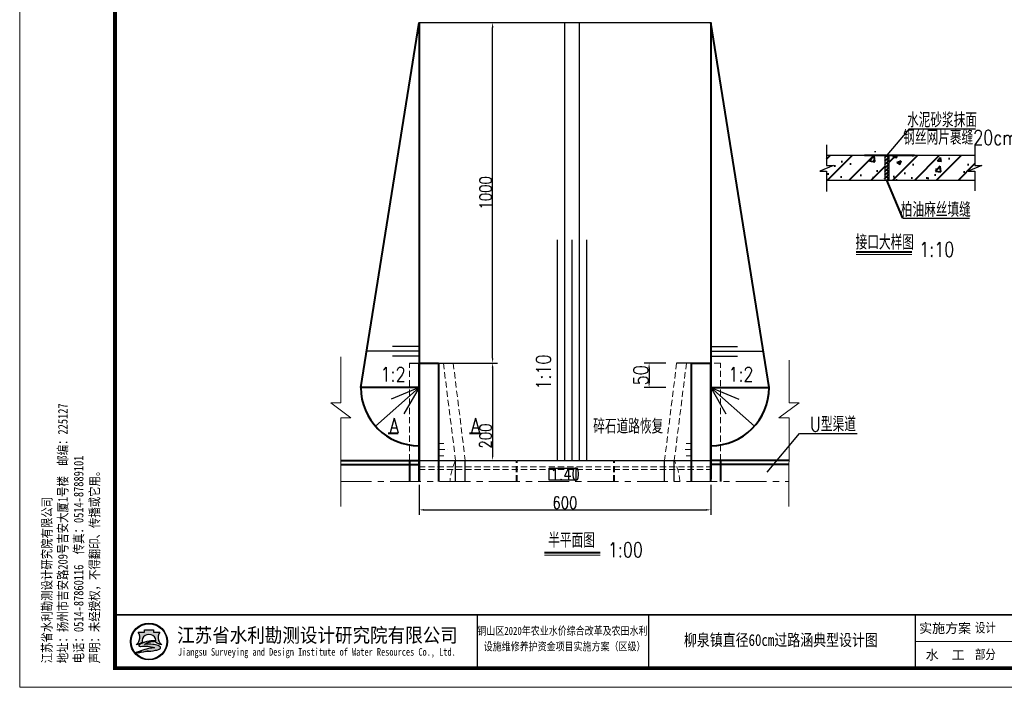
# Model space of a CAD drawing. Header units: millimetres. Extents: x 42191 to 57359, y 16507 to 19270.
# Tile 5 of 8: x 47201 to 49227, y 16507 to 17880. Entities that reach past the tile are written whole.
import ezdxf
from ezdxf.enums import TextEntityAlignment as Align

# ---------------------------------------------------------------- set-up
doc = ezdxf.new("R2010")
doc.units = ezdxf.units.MM
for name, pattern in [('ACAD_ISO03W100', [30, 12, -18]), ('CENTER', [50.800000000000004, 31.75, -6.35, 6.35, -6.35]), ('DASHED', [19.049999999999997, 12.7, -6.35])]:
    doc.linetypes.add(name, pattern=pattern)
for name, color, linetype, lineweight in [('1', 7, 'Continuous', 30), ('2CSX', 1, 'Continuous', 30), ('粗实线', 1, 'Continuous', 40), ('虚线', 5, 'ACAD_ISO03W100', 9)]:
    doc.layers.add(name, color=color, linetype=linetype, lineweight=lineweight)
doc.layers.add('文字说明', color=3, linetype='Continuous')
doc.styles.add('图框', font='仿宋_GB2312.TTF', dxfattribs={"width": 0.8, "height": 4})
doc.styles.add('宋体', font='txt', dxfattribs={"height": 3.5})
doc.styles.add('样式 1', font='txt.shx', dxfattribs={"width": 0.8, "bigfont": 'hztxt.shx'})
doc.dimstyles.new('STANDARD$0', dxfattribs={"dimtxt": 25, "dimasz": 10, "dimexe": 10, "dimexo": 12, "dimgap": 2, "dimtad": 1, "dimdec": 0, "dimzin": 1, "dimdsep": 46, "dimtxsty": '样式 1', "dimblk1": 'OBLIQUE', "dimblk2": 'OBLIQUE', "dimcen": 12, "dimdle": 20, "dimaunit": 1, "dimadec": 0, "dimazin": 0, "dimtfac": 1, "dimtdec": 1, "dimtofl": 0, "dimtmove": 0, "dimatfit": 1, "dimldrblk": 'OBLIQUE', "dimfxl": 0, "dimtolj": 1, "dimtzin": 0, "dimarcsym": 0})
pattern_1 = [(45, (21375.65007458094, 10897.13262427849), (-22.45064030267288, 22.45064030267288), [])]
pattern_2 = [(49.99999999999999, (21375.65007458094, 10897.13262427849), (91.092334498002, -7.969542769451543), [9.525, -104.775]), (355, (21375.65007458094, 10897.13262427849), (-17.62141298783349, 95.52832144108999), [7.62, -83.82]), (100.451, (21383.24107458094, 10896.46849927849), (73.47125083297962, 87.55834391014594), [8.095, -89.045]), (46.18420000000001, (21375.65007458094, 10922.53262427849), (135.539520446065, -21.02116396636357), [14.2875, -157.1625]), (96.6356, (21386.94502458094, 10920.78087427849), (118.7021172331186, 123.7127779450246), [12.1425, -133.5675]), (351.1840000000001, (21375.65007458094, 10922.53262427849), (118.702302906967, 123.7125589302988), [11.43, -125.73]), (21, (21388.35007458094, 10916.18262427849), (75.80743991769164, -51.13275925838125), [9.525, -104.775]), (326.0000000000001, (21388.35007458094, 10916.18262427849), (30.90101417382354, 92.09398306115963), [7.62, -83.82]), (71.4514, (21394.66732458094, 10911.92157427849), (106.7082453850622, 40.96142885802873), [8.095, -89.045]), (37.50000000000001, (21375.65007458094, 10897.13262427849), (1.544301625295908, 42.27751943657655), [0, -82.804, 0, -85.09, 0, -84.1375]), (7.499999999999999, (21375.65007458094, 10897.13262427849), (33.40983125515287, 50.09028740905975), [0, -48.514, 0, -80.899, 0, -32.0675]), (327.5, (21347.32907458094, 10897.13262427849), (67.7952975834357, -2.864371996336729), [0, -31.75, 0, -99.06, 0, -131.445]), (317.5, (21334.62907458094, 10897.13262427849), (74.06459069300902, 12.71324551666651), [0, -41.275, 0, -65.786, 0, -93.345])]

# ---------------------------------------------------------------- blocks, each defined once
blk = doc.blocks.new('*D66')
at = {"color": 0, "lineweight": -2}
for p, q in [((48035.31863258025, 17873.64822552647), (48183.88778894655, 17873.64822552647)), ((48173.88778894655, 17183.64822552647), (48173.88778894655, 17863.64822552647)), ((48035.31863258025, 17173.64822552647), (48183.88778894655, 17173.64822552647))]:
    blk.add_line(p, q, dxfattribs=at)
at = {"color": 0}
for points in [[(48172.22112227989, 17863.64822552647), (48175.55445561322, 17863.64822552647), (48173.88778894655, 17873.64822552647)], [(48172.22112227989, 17183.64822552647), (48175.55445561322, 17183.64822552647), (48173.88778894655, 17173.64822552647)]]:
    blk.add_solid(points, dxfattribs=at)
at = {"layer": 'Defpoints', "color": 0}
for p in [(48023.31863258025, 17873.64822552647), (48173.88778894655, 17873.64822552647), (48023.31863258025, 17173.64822552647)]:
    blk.add_point(p, dxfattribs=at)
at = {"color": 0, "lineweight": -3, "insert": (48159.38778894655, 17523.64822552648), "char_height": 25, "attachment_point": 5, "rotation": 90, "style": '样式 1'}
blk.add_mtext('\\A1;1000', dxfattribs=at)
blk = doc.blocks.new('_Oblique')
at = {"color": 0, "linetype": 'ByBlock', "lineweight": -2}
blk.add_line((-0.5, -0.5), (0.5, 0.5), dxfattribs=at)
blk = doc.blocks.new('*D67')
at = {"color": 0, "lineweight": -2}
for p, q in [((48022.62057618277, 16923.19822552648), (48022.62057618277, 16861.88821008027)), ((48622.62057618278, 16923.19822552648), (48622.62057618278, 16861.88821008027)), ((48032.62057618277, 16871.88821008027), (48612.62057618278, 16871.88821008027))]:
    blk.add_line(p, q, dxfattribs=at)
at = {"color": 0}
for points in [[(48032.62057618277, 16873.55487674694), (48032.62057618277, 16870.2215434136), (48022.62057618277, 16871.88821008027)], [(48612.62057618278, 16873.55487674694), (48612.62057618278, 16870.2215434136), (48622.62057618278, 16871.88821008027)]]:
    blk.add_solid(points, dxfattribs=at)
at = {"layer": 'Defpoints', "color": 0}
for p in [(48022.62057618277, 16935.19822552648), (48622.62057618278, 16935.19822552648), (48622.62057618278, 16871.88821008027)]:
    blk.add_point(p, dxfattribs=at)
at = {"color": 0, "lineweight": -3, "insert": (48322.62057618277, 16886.38821008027), "char_height": 25, "attachment_point": 5, "style": '样式 1'}
blk.add_mtext('\\A1;600', dxfattribs=at)
blk = doc.blocks.new('*D68')
at = {"color": 0, "lineweight": -2}
for p, q in [((48104.62057618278, 17173.64822552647), (48183.88778894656, 17173.64822552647)), ((48173.88778894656, 17163.64822552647), (48173.88778894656, 16983.64822552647)), ((48109.62057618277, 16973.64822552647), (48183.88778894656, 16973.64822552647))]:
    blk.add_line(p, q, dxfattribs=at)
at = {"color": 0}
for points in [[(48172.22112227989, 17163.64822552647), (48175.55445561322, 17163.64822552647), (48173.88778894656, 17173.64822552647)], [(48172.22112227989, 16983.64822552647), (48175.55445561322, 16983.64822552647), (48173.88778894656, 16973.64822552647)]]:
    blk.add_solid(points, dxfattribs=at)
at = {"layer": 'Defpoints', "color": 0}
for p in [(48092.62057618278, 17173.64822552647), (48097.62057618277, 16973.64822552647), (48173.88778894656, 16973.64822552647)]:
    blk.add_point(p, dxfattribs=at)
at = {"color": 0, "lineweight": -3, "insert": (48159.38778894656, 17023.64822552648), "char_height": 25, "attachment_point": 5, "rotation": 90, "style": '样式 1'}
blk.add_mtext('\\A1;200', dxfattribs=at)
blk = doc.blocks.new('*D69')
at = {"color": 0, "lineweight": -2}
for p, q in [((48530.0789491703, 17173.64822552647), (48485.75189653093, 17173.64822552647)), ((48495.75189653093, 17163.64822552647), (48495.75189653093, 17133.64822552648)), ((48530.0789491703, 17123.64822552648), (48485.75189653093, 17123.64822552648))]:
    blk.add_line(p, q, dxfattribs=at)
at = {"color": 0}
for points in [[(48494.08522986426, 17163.64822552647), (48497.41856319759, 17163.64822552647), (48495.75189653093, 17173.64822552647)], [(48494.08522986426, 17133.64822552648), (48497.41856319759, 17133.64822552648), (48495.75189653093, 17123.64822552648)]]:
    blk.add_solid(points, dxfattribs=at)
at = {"layer": 'Defpoints', "color": 0}
for p in [(48542.0789491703, 17173.64822552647), (48495.75189653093, 17123.64822552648), (48542.0789491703, 17123.64822552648)]:
    blk.add_point(p, dxfattribs=at)
at = {"color": 0, "lineweight": -3, "insert": (48478.75189653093, 17148.64822552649), "char_height": 30, "attachment_point": 5, "rotation": 90, "style": '样式 1'}
blk.add_mtext('\\A1;50', dxfattribs=at)
blk = doc.blocks.new('tk')
h = blk.add_hatch(color=152)
h.dxf.hatch_style = 1
h.paths.add_polyline_path([(38.76631747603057, 11.99999758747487, 1), (29.08862617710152, 11.99999758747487, 1)])
h.paths.add_polyline_path([(38.60345337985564, 11.99999758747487, 1), (29.25149027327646, 11.99999758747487, 1)], flags=16)
h = blk.add_hatch(color=152)
h.dxf.hatch_style = 1
edge = h.paths.add_edge_path()
edge.add_arc((35.80939112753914, 9.575130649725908), 1.461698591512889, 43.31770961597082, 70.37003522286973)
edge.add_arc((34.42977678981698, 5.707125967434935), 5.568375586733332, 70.37003522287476, 84.52854590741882)
edge.add_arc((33.84294441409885, -0.4193533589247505), 11.72289597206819, 84.5285459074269, 95.17746754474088)
edge.add_arc((33.98453145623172, 9.871853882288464), 1.831337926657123, 111.7965680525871, 130.9174013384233, ccw=False)
edge.add_arc((35.88028387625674, 5.13131121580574), 6.936886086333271, 98.84274785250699, 111.79656805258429, ccw=False)
edge.add_arc((36.94664352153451, -1.72312279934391), 13.873772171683, 95.21036804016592, 98.84274785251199, ccw=False)
edge.add_ellipse((33.92747182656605, 12.29238977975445), major_axis=(-1.773815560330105, 0), ratio=0.8776980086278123, start_angle=172.6538623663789, end_angle=176.9129867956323)
edge.add_arc((35.51983619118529, 1.961405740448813), 10.24870363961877, 88.99992913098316, 98.52267106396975)
edge.add_arc((35.12650647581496, 4.586131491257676), 7.594670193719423, 98.5226710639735, 116.8491039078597)
edge.add_arc((32.25210392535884, 10.26438407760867), 1.230336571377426, 116.8491039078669, 139.2900683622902)
edge.add_arc((31.46762795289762, 10.9393764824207), 0.1954369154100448, 139.2900683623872, 263.050638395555)
edge.add_arc((31.65077754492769, 12.44198791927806), 1.70916902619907, 263.0506383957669, 272.136251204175)
edge.add_arc((32.81842523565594, -18.86064205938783), 29.61523112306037, 88.46268833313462, 92.13625120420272, ccw=False)
edge.add_arc((33.47614388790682, 5.646723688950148), 5.099041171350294, 68.07113774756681, 88.46268833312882, ccw=False)
edge.add_arc((37.58580657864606, -10.9173211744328), 21.4080615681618, 95.91294384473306, 98.79521578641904)
edge.add_arc((36.21852069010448, -2.080310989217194), 12.46590188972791, 98.79521578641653, 117.8496747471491)
edge.add_arc((94.71742856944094, -228.4932898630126), 245.9934265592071, 104.7703900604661, 105.15790668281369, ccw=False)
edge.add_line((32.00236918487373, 9.37135071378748), (31.19884857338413, 9.045498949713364))
edge.add_arc((52.56001997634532, -88.12407327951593), 99.48982566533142, 100.90627282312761, 102.39834375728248, ccw=False)
edge.add_line((33.7362516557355, 9.568767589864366), (33.12565426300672, 9.380182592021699))
edge.add_arc((30.81628206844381, 37.97210845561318), 28.68503833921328, 274.6177604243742, 279.6944367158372)
edge.add_arc((34.87651123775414, 14.20489440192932), 4.573507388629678, 279.694436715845, 287.6119267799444)
edge.add_arc((35.76077947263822, 11.41933970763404), 1.650966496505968, 287.6119267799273, 311.5140981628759)
edge.add_arc((36.67266923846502, 10.38914672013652), 0.2751610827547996, 311.5140981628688, 403.3177096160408)
edge = h.paths.add_edge_path()
edge.add_arc((38.34858580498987, 13.13699866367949), 2.066422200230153, 138.9741968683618, 204.1180883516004, ccw=False)
edge.add_line((36.78964786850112, 14.49339581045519), (35.0925445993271, 14.49339581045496))
edge.add_line((35.0925445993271, 14.49339581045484), (35.0925445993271, 15.08006038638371))
edge.add_line((35.0925445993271, 15.08006038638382), (32.76239905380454, 15.08006038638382))
edge.add_line((32.76239905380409, 15.08006038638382), (32.76239905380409, 14.49339581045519))
edge.add_line((32.76239905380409, 14.49339581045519), (31.06529578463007, 14.49339581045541))
edge.add_arc((29.50635784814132, 13.13699866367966), 2.066422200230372, -24.118088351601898, 41.0258031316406, ccw=False)
edge.add_arc((27.96982579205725, 13.82490489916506), 3.749914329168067, 314.34412131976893, 335.8819116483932, ccw=False)
edge.add_arc((29.92442847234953, 14.17747198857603), 3.106664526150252, 282.3877277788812, 290.1465811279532)
edge.add_arc((26.86018480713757, 22.52986436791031), 12.00340818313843, 290.1465811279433, 296.6495194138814)
edge.add_ellipse((33.92747182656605, 12.29238977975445), major_axis=(-1.773815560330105, 0), ratio=0.8776980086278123, start_angle=176.9129867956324, end_angle=378.37473811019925, ccw=False)
edge.add_ellipse((33.92747182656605, 12.29238977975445), major_axis=(-1.773815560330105, 0), ratio=0.8776980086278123, start_angle=172.653862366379, end_angle=176.9129867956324, ccw=False)
edge.add_ellipse((33.92747182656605, 12.29238977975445), major_axis=(-1.773815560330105, 0), ratio=0.8776980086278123, start_angle=161.6252618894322, end_angle=172.653862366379, ccw=False)
edge.add_arc((40.9947588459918, 22.52986436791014), 12.00340818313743, 243.3504805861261, 249.853418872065)
edge.add_arc((37.93051518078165, 14.1774719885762), 3.106664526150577, 249.8534188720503, 257.61227222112)
edge.add_arc((39.88511786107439, 13.82490489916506), 3.74991432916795, 204.1180883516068, 225.6558786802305, ccw=False)
at = {"lineweight": 0}
for p, q in [((-2.771934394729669e-05, -2.412525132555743e-06), (-2.771934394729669e-05, 296.9999975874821)), ((414.999972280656, 11.99999758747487), (234.9999722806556, 11.99999758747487)), ((419.999972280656, -2.412525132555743e-06), (-2.771934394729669e-05, -2.412525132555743e-06))]:
    blk.add_line(p, q, dxfattribs=at)
for p, q in [((119.9999722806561, 18.99999758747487), (119.9999722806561, 4.999997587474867)), ((164.999972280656, 18.99999758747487), (164.999972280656, 4.999997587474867)), ((234.999972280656, 18.99999758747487), (234.999972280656, 4.999997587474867))]:
    blk.add_line(p, q)
at = {"lineweight": 0, "const_width": 1}
blk.add_lwpolyline([(24.99997228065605, 291.9999975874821), (414.999972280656, 291.9999975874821), (414.999972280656, 4.999997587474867), (24.99997228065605, 4.999997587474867)], close=True, dxfattribs=at)
at = {"lineweight": 0, "const_width": 0.4}
blk.add_lwpolyline([(414.999972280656, 18.99999758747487), (24.99997228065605, 18.99999758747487)], dxfattribs=at)
at = {"color": 152}
for points in [[(32.24409409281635, 11.80161526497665, -0.02838203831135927), (30.9944353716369, 11.26089013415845, -0.03386732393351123), (30.59088918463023, 11.14313604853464, 0.09425397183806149), (31.39239217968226, 12.29262006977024, 0.2921547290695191), (31.06529578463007, 14.49339581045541), (32.76239905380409, 14.49339581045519), (32.76239905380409, 15.08006038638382), (35.0925445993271, 15.08006038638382), (35.0925445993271, 14.49339581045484), (36.78964786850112, 14.49339581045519, 0.29215472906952), (36.46255147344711, 12.29262006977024, 0.09425397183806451), (37.2640544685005, 11.14313604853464, -0.03386732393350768), (36.86050828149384, 11.26089013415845, -0.02838203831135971), (35.61084956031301, 11.80161526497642)], [(35.69871340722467, 12.20854823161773, 0.04157472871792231), (34.00097074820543, 12.09693602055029, 0.08013502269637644), (31.69643183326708, 11.36208923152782, 0.09823132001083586), (31.31948261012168, 11.06684626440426, 0.599439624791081), (31.4439816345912, 10.74537534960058, 0.03966424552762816), (31.7144884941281, 10.73400674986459, -0.01603031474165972), (33.61294061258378, 10.74392954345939, -0.08921046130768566), (35.38040694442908, 10.37684029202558, 0.01257694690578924), (34.31244292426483, 10.23900625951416, 0.08333285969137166), (30.39503241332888, 8.941743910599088, -0.001690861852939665), (32.00236918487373, 9.37135071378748), (31.19884857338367, 9.045498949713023, -0.006510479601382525), (33.7362516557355, 9.568767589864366), (33.12565426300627, 9.380182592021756, 0.02215480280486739), (35.64666092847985, 9.696697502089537, 0.03456031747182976), (36.26030960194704, 9.845757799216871, 0.1046726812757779), (36.85504719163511, 10.18310812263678, 0.4234638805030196), (36.87286564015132, 10.57791912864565, 0.1185893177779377), (36.30044029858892, 10.9518780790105, 0.06185687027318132), (34.96072036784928, 11.25013107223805, 0.04649815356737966), (32.7850594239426, 11.25571277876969, -0.08362449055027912), (33.304533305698, 11.57226592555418, -0.05658197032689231), (34.81392423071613, 11.98574523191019, -0.01585057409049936), (35.68672755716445, 12.09332269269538)]]:
    blk.add_lwpolyline(points, format="xyb", dxfattribs=at)
for radius in [4.838845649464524, 4.675981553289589]:
    blk.add_circle((33.92747182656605, 11.99999758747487), radius, dxfattribs=at)
blk.add_arc((35.88028387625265, 5.131311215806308), 6.936886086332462, 98.84274785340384, 111.796568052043, dxfattribs=at)
for start_param, end_param in [(2.820892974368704, 6.603884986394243), (3.013378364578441, 3.087714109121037)]:
    blk.add_ellipse((33.92747182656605, 12.29238977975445), major_axis=(-1.773815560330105, 0), ratio=0.8776980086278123, start_param=start_param, end_param=end_param, dxfattribs=at)
at = {"style": '图框'}
for s, height, width, p in [('江苏省水利勘测设计研究院有限公司', 3.75, 0.9, (78.12729153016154, 13.75084348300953)), ('铜山区2020年农业水价综合改革及农田水利 ', 2.105352, 0.8, (142.9967169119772, 14.87314627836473)), ('Jiangsu Surveying and Design Institute of Water Resources Co., Ltd.', 2, 0.8, (77.95516356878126, 9.013401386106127)), ('设施维修养护资金项目实施方案（区级）', 2.105352, 0.8, (142.9855388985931, 10.78126207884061))]:
    blk.add_text(s, height=height, dxfattribs=dict(at, width=width)).set_placement(p, align=Align.MIDDLE)
for s, p in [('实施方案', (242.8339022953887, 15.49999758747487)), ('水  工', (242.8339022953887, 8.499997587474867))]:
    blk.add_text(s, height=2.5, dxfattribs=at).set_placement(p, align=Align.MIDDLE_CENTER)
at = {"insert": (5.878817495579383, 6.298891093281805), "char_height": 2.5, "attachment_point": 1, "rotation": 90, "style": '图框'}
blk.add_mtext('江苏省水利勘测设计研究院有限公司\\P地址：扬州市吉安路209号吉安大厦1号楼  邮编：225127\\P电话：0514-87860116  传真：0514-87889101\\P声明：未经授权，不得翻印、传播或它用。', dxfattribs=at)
at = {"char_height": 2.5, "attachment_point": 5, "style": '图框'}
for s, insert in [('设计', (253.4021259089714, 15.49999758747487)), ('部分', (253.4021259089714, 8.499997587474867))]:
    blk.add_mtext(s, dxfattribs=dict(at, insert=insert))

msp = doc.modelspace()

# ---------------------------------------------------------------- hatches: boundary and pattern name
at = {"layer": '2CSX'}
h = msp.add_hatch(dxfattribs=at)
h.set_pattern_fill('AR-CONC', color=256, scale=16, style=0)
h.set_pattern_definition([(49.99999999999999, (-1616509.305306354, -137509.2308444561), (114.7616292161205, -10.04034159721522), [12, -132]), (355, (-1616509.305306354, -137509.2308444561), (-22.20021337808, 120.3507413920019), [9.600000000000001, -105.6]), (100.4514, (-1616499.741837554, -137510.0675388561), (92.56150107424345, 110.3103267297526), [10.19843039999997, -112.1827379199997]), (46.18420000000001, (-1616509.305306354, -137477.2308444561), (170.7585677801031, -26.48304229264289), [18, -198]), (96.63559999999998, (-1616495.075427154, -137479.4377735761), (149.5460328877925, 155.8588593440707), [15.29764607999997, -168.2740799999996]), (351.1842, (-1616509.305306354, -137477.2308444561), (149.5459112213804, 155.858976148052), [14.4, -158.4]), (21, (-1616493.305306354, -137485.2308444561), (95.50512833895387, -64.4190225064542), [12, -132]), (326.0000000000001, (-1616493.305306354, -137485.2308444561), (38.93045310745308, 116.0240072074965), [9.600000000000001, -105.6]), (71.4514, (-1616485.346549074, -137490.599101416), (134.4356205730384, 51.60487947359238), [10.1984304, -112.18273792]), (37.50000000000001, (-1616509.305306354, -137509.2308444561), (1.945576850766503, 53.26301661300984), [0, -104.32, 0, -107.2, 0, -106]), (7.500000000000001, (-1616509.305306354, -137509.2308444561), (42.09112599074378, 63.10587390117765), [0, -61.12, 0, -101.92, 0, -40.40000000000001]), (327.5, (-1616544.985306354, -137509.2308444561), (85.41158978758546, -3.608779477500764), [0, -40, 0, -124.8, 0, -165.6]), (317.5, (-1616560.985306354, -137509.2308444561), (93.3097870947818, 16.01679717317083), [0, -52, 0, -82.88, 0, -117.6])])
h.paths.add_polyline_path([(48991.33741089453, 17609.23814925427), (48951.33741089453, 17609.23814925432), (48951.33741089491, 17601.23814925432), (48991.33741089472, 17601.23814925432)])
h.paths.add_polyline_path([(49031.33741089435, 17609.23814925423), (49011.31451501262, 17609.23814925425), (49011.31451501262, 17601.23814925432), (49023.33741089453, 17601.23814925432), (49023.33741089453, 17550.03814925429), (49031.33741089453, 17550.03814925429)])
at = {"layer": '粗实线'}
h = msp.add_hatch(dxfattribs=at)
h.set_pattern_fill('ANSI31', color=0, scale=10, style=0)
h.set_pattern_definition(pattern_1)
h.paths.add_polyline_path([(48980.70669006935, 17601.23814925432), (48950.34553955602, 17601.23814925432), (48860.61277268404, 17601.23814925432), (48860.61277268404, 17579.77372993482), (48875.27321148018, 17579.77372993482), (48846.72974504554, 17568.0044457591), (48860.61277268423, 17568.00444575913), (48860.61277268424, 17550.03814925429), (48980.70669006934, 17550.03814925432)])
h = msp.add_hatch(dxfattribs=at)
h.set_pattern_fill('AR-CONC', color=0, scale=0.5, style=0)
h.set_pattern_definition(pattern_2)
h.paths.add_polyline_path([(48980.70669006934, 17601.23814925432), (48950.34553955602, 17601.23814925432), (48860.61277268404, 17601.23814925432), (48860.61277268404, 17579.77372993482), (48875.27321148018, 17579.77372993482), (48846.72974504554, 17568.0044457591), (48860.61277268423, 17568.00444575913), (48860.61277268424, 17550.03814925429), (48980.70669006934, 17550.03814925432)])
h = msp.add_hatch(dxfattribs=at)
h.set_pattern_fill('AR-HBONE', color=2, scale=0.05, style=0)
h.set_pattern_definition([(45, (21375.65007458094, 10897.13262427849), (7.105427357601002e-16, 7.184204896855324), [15.24, -5.08]), (135, (21379.24217458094, 10900.72472427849), (7.105427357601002e-16, 7.184204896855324), [15.24, -5.08])])
h.paths.add_polyline_path([(48988.70669006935, 17601.23814925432), (48980.70669006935, 17601.23814925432), (48980.70669006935, 17550.03814925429), (48988.70669006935, 17550.03814925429)])
h = msp.add_hatch(dxfattribs=at)
h.set_pattern_fill('ANSI31', color=0, scale=10, style=0)
h.set_pattern_definition(pattern_1)
h.paths.add_polyline_path([(49165.84742736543, 17601.23814925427), (49019.06784058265, 17601.23814925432), (48988.70669006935, 17601.23814925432), (48988.70669006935, 17550.03814925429), (49165.84742736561, 17550.03814925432), (49165.84742736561, 17568.00444575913), (49151.96439972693, 17568.00444575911), (49180.50786616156, 17579.77372993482), (49165.84742736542, 17579.77372993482)])
h = msp.add_hatch(dxfattribs=at)
h.set_pattern_fill('AR-CONC', color=0, scale=0.5, style=0)
h.set_pattern_definition(pattern_2)
h.paths.add_polyline_path([(49165.84742736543, 17601.23814925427), (49019.06784058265, 17601.23814925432), (48988.70669006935, 17601.23814925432), (48988.70669006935, 17550.03814925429), (49165.84742736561, 17550.03814925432), (49165.84742736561, 17568.00444575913), (49151.96439972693, 17568.00444575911), (49180.50786616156, 17579.77372993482), (49165.84742736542, 17579.77372993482)])

# ---------------------------------------------------------------- linework, layer by layer
for p, q in [((48022.62057618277, 17873.64822552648), (48622.62057618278, 17873.64822552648)), ((48322.62057618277, 16973.87143545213), (48322.62057618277, 17873.64822552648)), ((48352.62057618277, 16973.87143545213), (48352.62057618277, 17873.64822552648)), ((49030.57055576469, 17655.62597006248), (48985.18485938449, 17601.23814925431)), ((49030.57055576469, 17655.62597006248), (49167.60599630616, 17655.62597006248)), ((48860.61277268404, 17622.70284557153), (48860.61277268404, 17579.77372993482)), ((49165.84742736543, 17622.70284557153), (49165.84742736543, 17579.77372993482)), ((48860.61277268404, 17601.23814925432), (48988.70669006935, 17601.23814925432)), ((48980.70669006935, 17601.23814925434), (48980.70669006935, 17550.03814925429)), ((48988.70669006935, 17601.23814925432), (48988.70669006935, 17550.03814925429)), ((48988.70669006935, 17601.23814925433), (49165.84742736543, 17601.23814925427)), ((48875.27321148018, 17579.77372993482), (48846.72974504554, 17568.00444575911)), ((48846.72974504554, 17568.00444575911), (48860.61277268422, 17568.00444575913)), ((48860.61277268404, 17579.77372993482), (48875.27321148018, 17579.77372993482)), ((48860.61277268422, 17568.00444575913), (48860.61277268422, 17526.24571424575)), ((49180.50786616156, 17579.77372993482), (49151.96439972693, 17568.00444575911)), ((49151.96439972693, 17568.00444575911), (49165.84742736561, 17568.00444575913)), ((49165.84742736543, 17579.77372993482), (49180.50786616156, 17579.77372993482)), ((49165.84742736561, 17568.00444575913), (49165.84742736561, 17528.03359721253)), ((48860.61277268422, 17550.03814925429), (48980.70669006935, 17550.03814925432)), ((48980.70669006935, 17550.03814925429), (48988.70669006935, 17550.03814925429)), ((48988.70669006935, 17550.03814925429), (49165.84742736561, 17550.03814925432)), ((49017.76472499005, 17471.40332447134), (49154.80016553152, 17471.40332447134)), ((48307.62057618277, 16973.87143545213), (48307.62057618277, 17427.0458593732)), ((48337.62057618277, 16973.87143545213), (48337.62057618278, 17427.0458593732)), ((48367.62057618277, 16973.87143545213), (48367.62057618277, 17427.0458593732)), ((48022.62057618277, 17198.11449233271), (47916.36819467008, 17198.1144923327)), ((48022.62057618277, 17208.11449233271), (47967.78596260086, 17208.1144923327)), ((48622.62057618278, 17208.11449233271), (48677.4551897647, 17208.1144923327)), ((48622.62057618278, 17198.11449233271), (48728.87295769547, 17198.1144923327)), ((48022.62057618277, 17188.11449233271), (47967.78596260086, 17188.1144923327)), ((48622.62057618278, 17188.11449233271), (48677.4551897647, 17188.1144923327)), ((48002.62057618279, 17173.64822552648), (48092.83067554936, 17173.64822552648)), ((48622.62057618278, 17173.64822552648), (48552.41047681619, 17173.64822552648)), ((48022.62057618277, 17123.64822552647), (47932.84532450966, 17044.02157052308)), ((48022.62057618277, 17123.64822552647), (47964.89859139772, 17099.21120533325)), ((48022.62057618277, 17123.64822552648), (47991.46700834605, 17069.25658375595)), ((48622.62057618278, 17123.64822552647), (48712.39582785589, 17044.02157052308)), ((48622.62057618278, 17123.64822552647), (48680.34256096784, 17099.21120533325)), ((48622.62057618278, 17123.64822552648), (48653.7741440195, 17069.25658375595)), ((48738.96646691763, 16949.36549511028), (48805.28702692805, 17029.05865237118)), ((48805.28702692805, 17029.05865237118), (48923.6564886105, 17029.05865237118)), ((48022.62057618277, 16973.64822552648), (48222.62057618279, 16973.64822552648)), ((48097.62057618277, 16930.19822552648), (48097.62057618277, 16973.64822552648)), ((48117.62057618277, 16930.19822552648), (48117.62057618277, 16973.64822552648)), ((48224.62057618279, 16973.64822552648), (48422.62057618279, 16973.64822552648)), ((48424.62057618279, 16973.64822552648), (48642.62057618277, 16973.64822552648)), ((48527.62057618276, 16930.19822552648), (48527.62057618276, 16973.64822552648)), ((48547.62057618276, 16930.19822552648), (48547.62057618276, 16973.64822552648))]:
    msp.add_line(p, q)
at = {"lineweight": 18}
for p, q in [((48921.50574464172, 17397.21754505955), (49036.20980291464, 17397.21754505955)), ((47861.41924707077, 17186.50849187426), (47861.35929893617, 17092.21833900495)), ((48783.88185342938, 17179.87483873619), (48783.88185342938, 17092.21833900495)), ((47840.75473609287, 17092.21833900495), (47882.42912766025, 17061.1428268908)), ((47861.35929893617, 17092.21833900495), (47840.75473609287, 17092.21833900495)), ((48804.48641627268, 17092.21833900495), (48762.81202470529, 17061.1428268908)), ((48783.88185342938, 17092.21833900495), (48804.48641627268, 17092.21833900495)), ((47882.42912766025, 17061.1428268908), (47861.35929893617, 17061.1428268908)), ((47861.35929893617, 17061.1428268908), (47861.35929893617, 16878.72343374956)), ((48762.81202470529, 17061.1428268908), (48783.88185342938, 17061.1428268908)), ((48783.88185342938, 17061.1428268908), (48783.40635453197, 16878.72343374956)), ((48280.71935693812, 16778.49291390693), (48395.42341521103, 16778.49291390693))]:
    msp.add_line(p, q, dxfattribs=at)
at = {"linetype": 'DASHED', "lineweight": 18}
for p, q in [((48222.62057618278, 16930.19822552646), (48222.62057618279, 16973.64822552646)), ((48224.62057618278, 16930.19822552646), (48224.62057618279, 16973.64822552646)), ((48422.62057618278, 16930.19822552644), (48422.62057618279, 16973.64822552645)), ((48424.62057618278, 16930.19822552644), (48424.62057618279, 16973.64822552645))]:
    msp.add_line(p, q, dxfattribs=at)
at = {"linetype": 'CENTER', "lineweight": 18, "ltscale": 2}
msp.add_line((47861.35929893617, 16930.19822552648), (48783.54052999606, 16930.19822552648), dxfattribs=at)
msp.add_lwpolyline([(48290.0397433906, 16957.71699399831), (48345.11942534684, 16957.71699399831), (48345.11942534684, 16933.17271391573), (48290.0397433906, 16933.17271391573)], close=True)
at = {"layer": '1', "lineweight": 40}
for p, q in [((48022.62057618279, 16973.64822552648), (48022.62057618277, 17173.64822552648)), ((48022.62057618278, 16930.19822552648), (48022.62057618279, 16973.64822552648))]:
    msp.add_line(p, q, dxfattribs=at)
at = {"layer": '粗实线', "lineweight": 40}
for p, q in [((47902.62057618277, 17123.64822552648), (48022.62057618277, 17873.64822552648)), ((48022.62057618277, 17873.64822552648), (48022.62057618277, 16930.19822552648)), ((48622.62057618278, 17873.64822552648), (48622.62057618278, 16935.19822552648)), ((48742.62057618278, 17123.64822552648), (48622.62057618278, 17873.64822552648)), ((48921.50574464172, 17402.69634057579), (49036.20980291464, 17402.69634057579)), ((48062.62057618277, 17173.64822552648), (48062.62057618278, 16930.19822552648)), ((48582.62057618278, 17173.64822552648), (48582.62057618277, 16930.19822552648)), ((48622.62057618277, 16930.19822552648), (48622.62057618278, 17173.64822552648)), ((48022.62057618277, 17123.64822552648), (47902.62057618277, 17123.64822552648)), ((48622.62057618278, 17123.64822552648), (48742.62057618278, 17123.64822552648)), ((47979.87285365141, 17028.63144629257), (47959.05812865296, 17028.63144629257)), ((48149.20858322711, 17028.63144629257), (48126.38646317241, 17028.63144629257)), ((47861.35929893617, 16973.64822552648), (48022.62057618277, 16973.64822552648)), ((47861.35929893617, 16965.19822552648), (48022.62057618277, 16965.19822552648)), ((48002.62057618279, 16973.64822552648), (48002.62057618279, 16930.19822552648)), ((48783.88185342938, 16973.64822552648), (48622.62057618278, 16973.64822552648)), ((48783.88185342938, 16965.19822552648), (48622.62057618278, 16965.19822552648)), ((48642.62057618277, 16973.64822552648), (48642.62057618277, 16930.19822552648)), ((48280.71935693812, 16783.97170942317), (48395.42341521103, 16783.97170942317))]:
    msp.add_line(p, q, dxfattribs=at)
at = {"layer": '粗实线'}
for p, q in [((48938.68759819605, 17601.23814925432), (49041.74918798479, 17601.23814925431)), ((48023.31863258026, 17173.64822552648), (48062.62057618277, 17173.64822552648)), ((48582.62057618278, 17173.64822552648), (48622.62057618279, 17173.64822552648))]:
    msp.add_line(p, q, dxfattribs=at)
at = {"layer": '粗实线', "color": 0}
msp.add_line((49017.76472499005, 17471.40332447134), (48984.70669006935, 17550.03814925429), dxfattribs=at)
at = {"layer": '粗实线', "lineweight": 40}
for centre, start, end in [((48022.62057618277, 17123.64822552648), 180, 270), ((48622.62057618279, 17123.64822552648), 270, 0)]:
    msp.add_arc(centre, 119.9999999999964, start, end, dxfattribs=at)
at = {"layer": '虚线', "color": 7, "linetype": 'DASHED', "lineweight": 18}
for p, q in [((48002.62057618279, 16973.64822552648), (48002.62057618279, 17173.64822552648)), ((48072.62057618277, 17173.64822552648), (48097.62057618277, 16973.64822552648)), ((48092.83067554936, 17173.64822552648), (48117.62057618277, 16973.64822552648)), ((48552.41047681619, 17173.64822552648), (48527.62057618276, 16973.64822552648)), ((48572.62057618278, 17173.64822552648), (48547.62057618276, 16973.64822552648)), ((48642.62057618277, 17173.64822552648), (48552.62057618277, 17173.64822552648)), ((48642.62057618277, 16973.64822552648), (48642.62057618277, 17173.64822552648)), ((48062.62057618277, 17008.20689704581), (48073.3385826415, 17008.20701032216)), ((48062.62057618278, 16995.70277506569), (48081.73838923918, 16995.70289911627)), ((48582.62057618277, 16995.70277506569), (48563.50276312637, 16995.70289911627)), ((48582.62057618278, 17008.20689704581), (48571.90256972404, 17008.20701032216)), ((48062.62057618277, 16983.19889438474), (48073.46196494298, 16983.1990076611)), ((48582.62057618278, 16983.19889438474), (48571.77918742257, 16983.1990076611)), ((48022.62057618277, 16960.19822552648), (48621.51246579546, 16960.19822552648)), ((48022.62057618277, 16955.19822552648), (48621.51246579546, 16955.19822552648))]:
    msp.add_line(p, q, dxfattribs=at)
for centre, start, end in [((48210.15932469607, 16920.54869415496), 154.7405000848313, 175.5524989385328), ((48435.08182766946, 16920.54869415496), 4.447501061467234, 25.25949991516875)]:
    msp.add_arc(centre, 124.4368520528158, start, end, dxfattribs=at)

# ---------------------------------------------------------------- block references
at = {"xscale": 7.840000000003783, "yscale": 7.840000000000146, "zscale": 7.840000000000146}
msp.add_blockref('tk', (47200.96091497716, 16507.06874905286), dxfattribs=at)

# ---------------------------------------------------------------- texts
at = {"lineweight": -3, "style": '样式 1', "width": 0.8}
msp.add_text('1:10', height=30, dxfattribs=at).set_placement((49087.69223700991, 17407.40031540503), align=Align.MIDDLE)
msp.add_text('1:10', height=30, rotation=90, dxfattribs=at).set_placement((48293.51374155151, 17119.18474953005))
for s, height, p in [('1:2', 30, (47943.23781617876, 17135.50217614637)), ('1:2', 30, (48658.95970568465, 17135.50217614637)), ('A', 30, (47962.18856711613, 17030.60996921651)), ('A', 30, (48129.51690163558, 17030.60996921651)), ('U型渠道', 30, (48826.69179595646, 17032.91488941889)), ('1.40', 25, (48293.39466406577, 16932.86337155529))]:
    msp.add_text(s, height=height, dxfattribs=at).set_placement(p)
at = {"style": '宋体', "width": 0.8}
msp.add_text('柳泉镇直径60cm过路涵典型设计图', height=24.385536, dxfattribs=at).set_placement((48766.87127240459, 16604.28959937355), align=Align.MIDDLE_CENTER)
at = {"layer": '文字说明', "color": 7, "style": '样式 1', "width": 0.8}
for s, p in [('水泥砂浆抹面', (49098.4226560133, 17674.97567499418)), ('钢丝网片裹缝20cm宽', (49147.82856452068, 17638.94983039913)), ('柏油麻丝填缝', (49085.61682523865, 17490.75302940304)), ('碎石道路恢复', (48452.91968741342, 17045.17161070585))]:
    msp.add_text(s, height=30, dxfattribs=at).set_placement(p, align=Align.MIDDLE)
for s, p in [('接口大样图', (48920.69539949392, 17407.06973621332)), ('半平面图', (48288.24580965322, 16794.31915510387)), ('1:00', (48411.11559457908, 16774.8107278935))]:
    msp.add_text(s, height=30, dxfattribs=at).set_placement(p)

# ---------------------------------------------------------------- dimensions: what is measured, and where the dimension line sits
at = {"lineweight": -3}
dim = msp.add_linear_dim(base=(48173.88778894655, 17873.64822552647), p1=(48023.31863258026, 17173.64822552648), p2=(48023.31863258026, 17873.64822552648), angle=90, text='1000', dimstyle='STANDARD$0', dxfattribs=at)
dim.commit()
dim.dimension.update_dxf_attribs({"geometry": '*D66', "text_midpoint": (48159.38778894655, 17523.64822552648)})
dim = msp.add_linear_dim(base=(48173.88778894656, 16973.64822552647), p1=(48092.62057618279, 17173.64822552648), p2=(48097.62057618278, 16973.64822552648), angle=90, dimstyle='STANDARD$0', dxfattribs=at)
dim.commit()
dim.dimension.update_dxf_attribs({"geometry": '*D68', "text_midpoint": (48173.88778894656, 17023.64822552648), "dimtype": 160})
dim = msp.add_linear_dim(base=(48495.75189653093, 17123.64822552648), p1=(48542.07894917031, 17173.64822552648), p2=(48542.07894917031, 17123.64822552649), angle=90, dimstyle='STANDARD$0', override={"dimtxt": 30}, dxfattribs=at)
dim.commit()
dim.dimension.update_dxf_attribs({"geometry": '*D69', "text_midpoint": (48478.75189653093, 17148.64822552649)})
dim = msp.add_linear_dim(base=(48622.62057618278, 16871.88821008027), p1=(48022.62057618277, 16935.19822552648), p2=(48622.62057618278, 16935.19822552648), dimstyle='STANDARD$0', dxfattribs=at)
dim.commit()
dim.dimension.update_dxf_attribs({"geometry": '*D67', "text_midpoint": (48322.62057618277, 16871.88821008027), "dimtype": 160})

doc.saveas('drawing.dxf')
